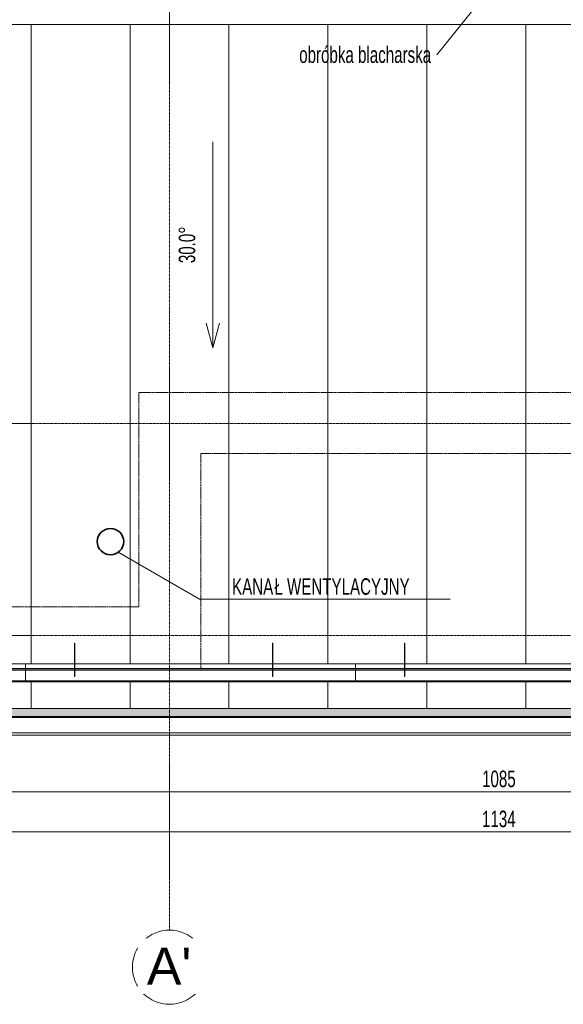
# Model space of a CAD drawing. Header units: centimetres. Extents: x 376 to 6517, y 1901 to 66534.
# Tile 99 of 105: x 3638 to 3968, y 65304 to 65901. Entities that reach past the tile are written whole.
import ezdxf

# ---------------------------------------------------------------- set-up
doc = ezdxf.new("R2010")
doc.units = ezdxf.units.CM
doc.linetypes.add('Linia siatki', pattern=[2.2225, 1.27, -0.3175, 0.3175, -0.3175])
doc.linetypes.add('Ukryty', pattern=[0.714375, 0.47625, -0.238125])
for name, color, linetype, lineweight in [('A-ANNO-DIMS', 7, 'Continuous', 5), ('A-ANNO-DIMS-50', 7, 'Continuous', 5), ('A-DETL-HDLN', 7, 'Ukryty', 5), ('A-DETL-MBND', 7, 'Continuous', 5), ('A-DETL-THIN', 7, 'Continuous', 5), ('A-ROOF', 7, 'Continuous', 5), ('A-ROOF-OTLN', 7, 'Continuous', 5), ('A-ROOF-PATT', 7, 'Continuous', 5), ('G-ANNO-DIMS', 7, 'Continuous', 5), ('G-ANNO-TEXT', 7, 'Continuous', 5), ('S-GRID', 7, 'Continuous', 5), ('S-GRID-IDEN', 7, 'Continuous', 5)]:
    doc.layers.add(name, color=color, linetype=linetype, lineweight=lineweight)
doc.layers.add('A-DETL', color=7, linetype='Continuous', lineweight=5, true_color=0x00a600)
doc.styles.add('Arial Narrow_1', font='ARIALN.TTF', dxfattribs={"width": 0.8, "height": 10})
doc.styles.add('Arial_2', font='arial.ttf', dxfattribs={"height": 22.5})
doc.dimstyles.new('REVIT_standard', dxfattribs={"dimscale": 30.48, "dimtxt": 10.23431, "dimasz": 0.246063, "dimexe": 0.164042, "dimexo": 0.0625, "dimgap": 0, "dimtad": 1, "dimdec": 1, "dimrnd": 0.5, "dimdsep": 46, "dimtxsty": 'Arial Narrow_1', "dimblk1": 'OBLIQUE', "dimblk2": 'OBLIQUE', "dimsah": 1, "dimcen": 0.09, "dimazin": 0, "dimtfac": 1, "dimtdec": 4, "dimtix": 1, "dimtmove": 0, "dimatfit": 3, "dimfxl": 0.164042, "dimfxlon": 1, "dimtvp": 1, "dimtolj": 1, "dimtzin": 0, "dimarcsym": 2})
doc.dimstyles.new('standard_wielkość_otworów', dxfattribs={"dimscale": 30.48, "dimtxt": 10.23431, "dimasz": 0.246063, "dimexe": 0.164042, "dimexo": 0.0625, "dimgap": 0, "dimtad": 1, "dimdec": 1, "dimrnd": 0.5, "dimdsep": 46, "dimtxsty": 'Arial Narrow_1', "dimblk1": 'OBLIQUE', "dimblk2": 'OBLIQUE', "dimsah": 1, "dimcen": 0.09, "dimazin": 0, "dimtfac": 1, "dimtdec": 4, "dimtix": 1, "dimtmove": 0, "dimatfit": 3, "dimfxl": 0.164042, "dimfxlon": 1, "dimtvp": 1, "dimtolj": 1, "dimtzin": 0, "dimarcsym": 2})

# ---------------------------------------------------------------- blocks, each defined once
blk = doc.blocks.new('Construction_Roof-Accessories_Lindab_SNO_KOTEGL - Construction_Roof-Accessories_Lindab_SNO-9284867-Dach PB')
at = {"layer": 'A-DETL-MBND'}
for p, q in [((63486.33, 65510.41), (63456.63, 65510.41)), ((63456.63, 65510.41), (63456.63, 65510.38)), ((63456.63, 65504.19), (63456.63, 65510.38)), ((63606.33, 65510.41), (63486.63, 65510.41)), ((63656.63, 65510.41), (63606.63, 65510.41)), ((63656.63, 65510.38), (63656.63, 65510.41)), ((63656.63, 65510.38), (63656.63, 65504.19)), ((63456.63, 65504.19), (63456.63, 65503.86)), ((63456.63, 65500.09), (63456.63, 65503.86)), ((63656.63, 65503.86), (63656.63, 65504.19)), ((63656.63, 65503.86), (63656.63, 65500.09)), ((63456.63, 65499.87), (63456.63, 65500.09)), ((63456.63, 65500.09), (63656.63, 65500.09)), ((63456.63, 65499.7), (63456.63, 65499.81)), ((63456.63, 65499.81), (63656.63, 65499.81)), ((63456.63, 65499.55), (63456.63, 65499.7)), ((63456.63, 65499.7), (63656.63, 65499.7)), ((63456.63, 65499.55), (63456.63, 65499.54)), ((63456.63, 65499.54), (63656.63, 65499.54)), ((63656.63, 65500.09), (63656.63, 65499.87)), ((63656.63, 65499.81), (63656.63, 65499.7)), ((63656.63, 65499.7), (63656.63, 65499.55)), ((63656.63, 65499.54), (63656.63, 65499.55))]:
    blk.add_line(p, q, dxfattribs=at)
at = {"layer": 'A-DETL-MBND', "color": 251, "true_color": 0x666666}
for p, q in [((63456.63, 65510.41), (63456.63, 65510.41)), ((63456.63, 65510.41), (63456.63, 65510.35)), ((63456.63, 65510.35), (63456.63, 65510.31)), ((63456.63, 65510.25), (63456.63, 65510.3)), ((63456.63, 65510.29), (63456.63, 65510.3)), ((63456.63, 65510.28), (63456.63, 65510.29)), ((63456.63, 65510.28), (63456.63, 65504.19)), ((63456.63, 65506.78), (63456.63, 65510.25)), ((63456.63, 65506.78), (63456.63, 65506.7)), ((63456.63, 65506.78), (63486.33, 65506.78)), ((63456.63, 65506.7), (63456.63, 65506.6)), ((63456.63, 65506.6), (63486.33, 65506.6)), ((63456.63, 65504.01), (63456.63, 65504.08)), ((63456.63, 65503.93), (63456.63, 65504.01)), ((63456.63, 65503.92), (63456.63, 65500.14)), ((63486.63, 65506.78), (63606.33, 65506.78)), ((63486.63, 65506.6), (63606.33, 65506.6)), ((63606.63, 65506.78), (63656.63, 65506.78)), ((63606.63, 65506.6), (63656.63, 65506.6)), ((63456.63, 65500.14), (63656.63, 65500.14)), ((63456.63, 65500.02), (63456.63, 65499.94)), ((63456.63, 65499.94), (63456.63, 65499.87)), ((63456.63, 65499.81), (63456.63, 65499.7)), ((63456.63, 65499.74), (63456.63, 65499.8)), ((63456.63, 65499.66), (63456.63, 65499.74)), ((63456.63, 65499.66), (63456.63, 65499.67)), ((63456.63, 65499.66), (63456.63, 65499.54))]:
    blk.add_line(p, q, dxfattribs=at)
at = {"layer": 'A-DETL-MBND', "color": 253, "true_color": 0xa3a3a3}
for p, q in [((63456.63, 65510.25), (63456.63, 65506.85)), ((63456.63, 65506.93), (63456.63, 65507.58)), ((63456.63, 65507.58), (63486.33, 65507.58)), ((63486.63, 65510.41), (63486.35, 65510.41)), ((63486.63, 65507.58), (63606.33, 65507.58)), ((63606.63, 65510.41), (63606.35, 65510.41)), ((63606.63, 65507.58), (63656.63, 65507.58)), ((63656.63, 65510.41), (63656.63, 65510.41)), ((63656.63, 65510.31), (63656.63, 65510.41)), ((63656.63, 65510.3), (63656.63, 65510.25)), ((63656.63, 65510.3), (63656.63, 65510.29)), ((63656.63, 65510.29), (63656.63, 65510.28)), ((63656.63, 65504.19), (63656.63, 65510.28)), ((63656.63, 65510.25), (63656.63, 65506.78)), ((63456.63, 65506.86), (63456.63, 65506.93)), ((63456.63, 65506.8), (63456.63, 65506.86)), ((63456.63, 65506.75), (63456.63, 65506.85)), ((63456.63, 65506.85), (63486.33, 65506.85)), ((63456.63, 65506.76), (63456.63, 65506.8)), ((63456.63, 65506.73), (63456.63, 65506.76)), ((63456.63, 65506.73), (63456.63, 65506.75)), ((63456.63, 65506.72), (63456.63, 65506.73)), ((63456.63, 65506.72), (63456.63, 65506.73)), ((63456.63, 65506.66), (63456.63, 65506.6)), ((63486.63, 65506.85), (63606.33, 65506.85)), ((63606.63, 65506.85), (63656.63, 65506.85)), ((63656.63, 65506.7), (63656.63, 65506.78)), ((63656.63, 65506.6), (63656.63, 65506.7)), ((63656.63, 65504.08), (63656.63, 65503.93)), ((63656.63, 65500.14), (63656.63, 65503.92)), ((63656.63, 65499.94), (63656.63, 65500.02)), ((63656.63, 65499.87), (63656.63, 65499.94)), ((63656.63, 65499.7), (63656.63, 65499.81)), ((63656.63, 65499.8), (63656.63, 65499.66)), ((63656.63, 65499.54), (63656.63, 65499.66))]:
    blk.add_line(p, q, dxfattribs=at)
at = {"layer": 'A-DETL-MBND', "color": 9, "true_color": 0xc7c7c7}
for p, q in [((63456.63, 65507.58), (63456.63, 65507.54)), ((63456.63, 65507.54), (63456.63, 65506.93)), ((63456.63, 65507.54), (63486.33, 65507.54)), ((63486.63, 65507.54), (63606.33, 65507.54)), ((63606.63, 65507.54), (63656.63, 65507.54)), ((63486.33, 65506.6), (63486.63, 65506.6)), ((63486.35, 65506.78), (63486.63, 65506.78)), ((63606.33, 65506.6), (63606.63, 65506.6)), ((63606.35, 65506.78), (63606.63, 65506.78))]:
    blk.add_line(p, q, dxfattribs=at)
at = {"layer": 'A-DETL-MBND', "color": 254, "true_color": 0xdddddd}
for p, q in [((63486.33, 65507.58), (63486.63, 65507.58)), ((63606.33, 65507.58), (63606.63, 65507.58)), ((63656.63, 65506.85), (63656.63, 65510.25)), ((63656.63, 65507.58), (63656.63, 65506.93)), ((63486.33, 65506.85), (63486.63, 65506.85)), ((63606.33, 65506.85), (63606.63, 65506.85)), ((63656.63, 65506.93), (63656.63, 65506.72)), ((63656.63, 65506.85), (63656.63, 65506.72)), ((63656.63, 65506.6), (63656.63, 65506.66))]:
    blk.add_line(p, q, dxfattribs=at)
at = {"layer": 'A-DETL-MBND', "color": 254, "true_color": 0xeaeaea}
for p, q in [((63486.37, 65507.54), (63486.63, 65507.54)), ((63606.37, 65507.54), (63606.63, 65507.54))]:
    blk.add_line(p, q, dxfattribs=at)
at = {"layer": 'A-DETL-MBND', "color": 7, "true_color": 0xf2f2f2}
for p, q in [((63656.63, 65507.54), (63656.63, 65507.58)), ((63656.63, 65506.93), (63656.63, 65507.54))]:
    blk.add_line(p, q, dxfattribs=at)
blk = doc.blocks.new('Construction_Roof-Accessories_Lindab_KOTEGL - Construction_Roof-Accessories_Lindab_KOTEGL-V32-Dach PB')
at = {"layer": 'A-DETL-MBND'}
for p, q in [((63686.33, 65508.46), (63686.33, 65523.02)), ((63686.63, 65523.02), (63686.33, 65523.02)), ((63686.63, 65523.02), (63686.63, 65508.46)), ((63686.33, 65508.46), (63686.33, 65507.65)), ((63686.33, 65503.07), (63686.33, 65507.65)), ((63686.63, 65507.65), (63686.63, 65508.46)), ((63686.63, 65507.65), (63686.63, 65503.07)), ((63686.33, 65503.07), (63686.33, 65502.82)), ((63686.33, 65502.84), (63686.33, 65502.82)), ((63686.33, 65502.82), (63686.63, 65502.82)), ((63686.63, 65502.82), (63686.63, 65503.07)), ((63686.63, 65502.82), (63686.63, 65502.84))]:
    blk.add_line(p, q, dxfattribs=at)
at = {"layer": 'A-DETL-MBND', "color": 251, "true_color": 0x666666}
for p, q in [((63686.33, 65523.02), (63686.33, 65514.05)), ((63686.63, 65514.05), (63686.63, 65523.02)), ((63686.33, 65511.84), (63686.33, 65514.05)), ((63686.33, 65511.54), (63686.33, 65513.26)), ((63686.63, 65514.05), (63686.63, 65511.84)), ((63686.63, 65513.26), (63686.63, 65511.54)), ((63686.33, 65511.55), (63686.33, 65511.84)), ((63686.33, 65509.35), (63686.33, 65511.55)), ((63686.33, 65509.04), (63686.33, 65510.76)), ((63686.33, 65509.05), (63686.33, 65509.35)), ((63686.33, 65508.25), (63686.33, 65509.05)), ((63686.33, 65507.99), (63686.33, 65508.32)), ((63686.33, 65506.05), (63686.33, 65508.25)), ((63686.33, 65507.65), (63686.33, 65507.98)), ((63686.33, 65506.84), (63686.33, 65507.6)), ((63686.63, 65511.84), (63686.63, 65511.55)), ((63686.63, 65511.55), (63686.63, 65509.35)), ((63686.63, 65510.76), (63686.63, 65509.04)), ((63686.63, 65509.35), (63686.63, 65509.05)), ((63686.63, 65509.05), (63686.63, 65508.25)), ((63686.63, 65508.32), (63686.63, 65507.99)), ((63686.63, 65508.25), (63686.63, 65506.23)), ((63686.63, 65507.98), (63686.63, 65507.65)), ((63686.63, 65507.6), (63686.63, 65506.84)), ((63686.33, 65506.09), (63686.33, 65504.18)), ((63686.33, 65504.15), (63686.33, 65502.89)), ((63686.33, 65502.89), (63686.33, 65502.84)), ((63686.63, 65506.84), (63686.63, 65506.05)), ((63686.63, 65506.23), (63686.63, 65506.09)), ((63686.63, 65504.18), (63686.63, 65506.09)), ((63686.63, 65502.89), (63686.63, 65504.15)), ((63686.63, 65502.84), (63686.63, 65502.89))]:
    blk.add_line(p, q, dxfattribs=at)
at = {"layer": 'A-DETL-MBND', "color": 253, "true_color": 0xa3a3a3}
for p, q in [((63686.33, 65514.05), (63686.33, 65512)), ((63686.63, 65512), (63686.63, 65514.05)), ((63686.33, 65512), (63686.33, 65511.55)), ((63686.33, 65512), (63686.63, 65512)), ((63686.33, 65511.48), (63686.33, 65511.54)), ((63686.33, 65511.32), (63686.33, 65511.48)), ((63686.33, 65511.05), (63686.33, 65511.45)), ((63686.33, 65511.12), (63686.33, 65511.28)), ((63686.33, 65511.07), (63686.33, 65510.44)), ((63686.33, 65510.38), (63686.33, 65509.05)), ((63686.33, 65508.98), (63686.33, 65509.04)), ((63686.33, 65508.82), (63686.33, 65508.98)), ((63686.33, 65508.59), (63686.33, 65508.95)), ((63686.33, 65508.62), (63686.33, 65508.78)), ((63686.33, 65508.57), (63686.33, 65506.09)), ((63686.33, 65508.55), (63686.33, 65508.55)), ((63686.63, 65511.55), (63686.63, 65512)), ((63686.63, 65511.54), (63686.63, 65511.48)), ((63686.63, 65511.48), (63686.63, 65511.32)), ((63686.63, 65511.45), (63686.63, 65511.09)), ((63686.63, 65511.28), (63686.63, 65511.12)), ((63686.63, 65510.44), (63686.63, 65511.07)), ((63686.63, 65511.05), (63686.63, 65511.05)), ((63686.63, 65509.05), (63686.63, 65510.38)), ((63686.63, 65509.04), (63686.63, 65508.98)), ((63686.63, 65508.98), (63686.63, 65508.82)), ((63686.63, 65508.95), (63686.63, 65508.59)), ((63686.63, 65508.78), (63686.63, 65508.62)), ((63686.63, 65506.09), (63686.63, 65508.57)), ((63686.63, 65508.55), (63686.63, 65508.55))]:
    blk.add_line(p, q, dxfattribs=at)
at = {"layer": 'A-DETL-MBND', "color": 9, "true_color": 0xc7c7c7}
for p, q in [((63686.33, 65511.55), (63686.33, 65511.49)), ((63686.33, 65511.45), (63686.33, 65511.09)), ((63686.33, 65509.05), (63686.33, 65508.98)), ((63686.33, 65508.95), (63686.33, 65508.59)), ((63686.63, 65511.49), (63686.63, 65511.55)), ((63686.63, 65511.09), (63686.63, 65511.45)), ((63686.63, 65511.09), (63686.63, 65511.05)), ((63686.63, 65508.98), (63686.63, 65509.05)), ((63686.63, 65508.59), (63686.63, 65508.95))]:
    blk.add_line(p, q, dxfattribs=at)
at = {"layer": 'A-DETL-MBND', "color": 254, "true_color": 0xdddddd}
for p, q in [((63686.33, 65508.55), (63686.33, 65508.59)), ((63686.63, 65508.59), (63686.63, 65508.55))]:
    blk.add_line(p, q, dxfattribs=at)
blk = doc.blocks.new('Construction_Roof-Accessories_Lindab_KOTEGL - Construction_Roof-Accessories_Lindab_KOTEGL-V33-Dach PB')
at = {"layer": 'A-DETL-MBND'}
for p, q in [((63806.33, 65508.46), (63806.33, 65523.02)), ((63806.63, 65523.02), (63806.33, 65523.02)), ((63806.63, 65523.02), (63806.63, 65508.46)), ((63806.33, 65508.46), (63806.33, 65507.65)), ((63806.33, 65503.07), (63806.33, 65507.65)), ((63806.63, 65507.65), (63806.63, 65508.46)), ((63806.63, 65507.65), (63806.63, 65503.07)), ((63806.33, 65503.07), (63806.33, 65502.82)), ((63806.33, 65502.84), (63806.33, 65502.82)), ((63806.33, 65502.82), (63806.63, 65502.82)), ((63806.63, 65502.82), (63806.63, 65503.07)), ((63806.63, 65502.82), (63806.63, 65502.84))]:
    blk.add_line(p, q, dxfattribs=at)
at = {"layer": 'A-DETL-MBND', "color": 251, "true_color": 0x666666}
for p, q in [((63806.33, 65523.02), (63806.33, 65514.05)), ((63806.63, 65514.05), (63806.63, 65523.02)), ((63806.33, 65511.84), (63806.33, 65514.05)), ((63806.33, 65511.54), (63806.33, 65513.26)), ((63806.63, 65514.05), (63806.63, 65511.84)), ((63806.63, 65513.26), (63806.63, 65511.54)), ((63806.33, 65511.55), (63806.33, 65511.84)), ((63806.33, 65509.35), (63806.33, 65511.55)), ((63806.33, 65509.04), (63806.33, 65510.76)), ((63806.33, 65509.05), (63806.33, 65509.35)), ((63806.33, 65508.25), (63806.33, 65509.05)), ((63806.33, 65507.99), (63806.33, 65508.32)), ((63806.33, 65506.05), (63806.33, 65508.25)), ((63806.33, 65507.65), (63806.33, 65507.98)), ((63806.33, 65506.84), (63806.33, 65507.6)), ((63806.63, 65511.84), (63806.63, 65511.55)), ((63806.63, 65511.55), (63806.63, 65509.35)), ((63806.63, 65510.76), (63806.63, 65509.04)), ((63806.63, 65509.35), (63806.63, 65509.05)), ((63806.63, 65509.05), (63806.63, 65508.25)), ((63806.63, 65508.32), (63806.63, 65507.99)), ((63806.63, 65508.25), (63806.63, 65506.05)), ((63806.63, 65507.98), (63806.63, 65507.65)), ((63806.63, 65507.6), (63806.63, 65506.84)), ((63806.33, 65506.09), (63806.33, 65504.19)), ((63806.33, 65504.15), (63806.33, 65502.89)), ((63806.33, 65502.89), (63806.33, 65502.84)), ((63806.63, 65504.19), (63806.63, 65506.09)), ((63806.63, 65502.89), (63806.63, 65504.15)), ((63806.63, 65502.84), (63806.63, 65502.89))]:
    blk.add_line(p, q, dxfattribs=at)
at = {"layer": 'A-DETL-MBND', "color": 253, "true_color": 0xa3a3a3}
for p, q in [((63806.33, 65514.05), (63806.33, 65512)), ((63806.63, 65512), (63806.63, 65514.05)), ((63806.33, 65512), (63806.33, 65511.55)), ((63806.33, 65512), (63806.63, 65512)), ((63806.33, 65511.48), (63806.33, 65511.54)), ((63806.33, 65511.32), (63806.33, 65511.48)), ((63806.33, 65511.05), (63806.33, 65511.45)), ((63806.33, 65511.12), (63806.33, 65511.28)), ((63806.33, 65511.07), (63806.33, 65510.44)), ((63806.33, 65510.39), (63806.33, 65509.05)), ((63806.33, 65508.98), (63806.33, 65509.04)), ((63806.33, 65508.82), (63806.33, 65508.98)), ((63806.33, 65508.59), (63806.33, 65508.95)), ((63806.33, 65508.62), (63806.33, 65508.78)), ((63806.33, 65508.57), (63806.33, 65506.09)), ((63806.33, 65508.55), (63806.33, 65508.55)), ((63806.63, 65511.55), (63806.63, 65512)), ((63806.63, 65511.54), (63806.63, 65511.48)), ((63806.63, 65511.48), (63806.63, 65511.32)), ((63806.63, 65511.45), (63806.63, 65511.09)), ((63806.63, 65511.28), (63806.63, 65511.12)), ((63806.63, 65510.44), (63806.63, 65511.07)), ((63806.63, 65511.05), (63806.63, 65511.05)), ((63806.63, 65509.05), (63806.63, 65510.39)), ((63806.63, 65509.04), (63806.63, 65508.98)), ((63806.63, 65508.98), (63806.63, 65508.82)), ((63806.63, 65508.95), (63806.63, 65508.59)), ((63806.63, 65508.78), (63806.63, 65508.62)), ((63806.63, 65506.09), (63806.63, 65508.57)), ((63806.63, 65508.55), (63806.63, 65508.55))]:
    blk.add_line(p, q, dxfattribs=at)
at = {"layer": 'A-DETL-MBND', "color": 9, "true_color": 0xc7c7c7}
for p, q in [((63806.33, 65511.55), (63806.33, 65511.49)), ((63806.33, 65511.45), (63806.33, 65511.09)), ((63806.33, 65509.05), (63806.33, 65508.98)), ((63806.33, 65508.95), (63806.33, 65508.59)), ((63806.63, 65511.49), (63806.63, 65511.55)), ((63806.63, 65511.09), (63806.63, 65511.45)), ((63806.63, 65511.09), (63806.63, 65511.05)), ((63806.63, 65508.98), (63806.63, 65509.05)), ((63806.63, 65508.59), (63806.63, 65508.95))]:
    blk.add_line(p, q, dxfattribs=at)
at = {"layer": 'A-DETL-MBND', "color": 254, "true_color": 0xdddddd}
for p, q in [((63806.33, 65508.55), (63806.33, 65508.59)), ((63806.63, 65508.59), (63806.63, 65508.55))]:
    blk.add_line(p, q, dxfattribs=at)
blk = doc.blocks.new('Construction_Roof-Accessories_Lindab_SNO_KOTEGL - Construction_Roof-Accessories_Lindab_SNO-V34-Dach PB')
at = {"layer": 'A-DETL-MBND'}
for p, q in [((63686.33, 65510.41), (63656.63, 65510.41)), ((63656.63, 65510.41), (63656.63, 65510.38)), ((63656.63, 65504.19), (63656.63, 65510.38)), ((63806.33, 65510.41), (63686.63, 65510.41)), ((63856.63, 65510.41), (63806.63, 65510.41)), ((63856.63, 65510.38), (63856.63, 65510.41)), ((63856.63, 65510.38), (63856.63, 65504.19)), ((63656.63, 65504.19), (63656.63, 65503.86)), ((63656.63, 65500.09), (63656.63, 65503.86)), ((63856.63, 65503.86), (63856.63, 65504.19)), ((63856.63, 65503.86), (63856.63, 65500.09)), ((63656.63, 65499.87), (63656.63, 65500.09)), ((63656.63, 65500.09), (63856.63, 65500.09)), ((63656.63, 65499.7), (63656.63, 65499.81)), ((63656.63, 65499.81), (63856.63, 65499.81)), ((63656.63, 65499.55), (63656.63, 65499.7)), ((63656.63, 65499.7), (63856.63, 65499.7)), ((63656.63, 65499.55), (63656.63, 65499.54)), ((63656.63, 65499.54), (63856.63, 65499.54)), ((63856.63, 65500.09), (63856.63, 65499.87)), ((63856.63, 65499.81), (63856.63, 65499.7)), ((63856.63, 65499.7), (63856.63, 65499.55)), ((63856.63, 65499.54), (63856.63, 65499.55))]:
    blk.add_line(p, q, dxfattribs=at)
at = {"layer": 'A-DETL-MBND', "color": 253, "true_color": 0xa3a3a3}
for p, q in [((63656.63, 65510.41), (63656.63, 65510.39)), ((63656.63, 65510.39), (63656.63, 65510.31)), ((63656.63, 65510.25), (63656.63, 65510.3)), ((63656.63, 65510.28), (63656.63, 65510.3)), ((63656.63, 65510.28), (63656.63, 65504.19)), ((63656.63, 65506.78), (63656.63, 65510.25)), ((63656.63, 65507.58), (63686.33, 65507.58)), ((63686.63, 65510.41), (63686.35, 65510.41)), ((63686.63, 65507.58), (63806.33, 65507.58)), ((63806.63, 65510.41), (63806.35, 65510.41)), ((63806.63, 65507.58), (63856.63, 65507.58)), ((63856.63, 65510.39), (63856.63, 65510.41)), ((63856.63, 65510.31), (63856.63, 65510.39)), ((63856.63, 65510.3), (63856.63, 65510.28)), ((63856.63, 65510.3), (63856.63, 65510.25)), ((63856.63, 65504.19), (63856.63, 65510.28)), ((63856.63, 65510.25), (63856.63, 65506.78)), ((63656.63, 65506.85), (63686.33, 65506.85)), ((63656.63, 65506.78), (63656.63, 65506.61)), ((63656.63, 65506.61), (63656.63, 65506.6)), ((63656.63, 65504.01), (63656.63, 65504.08)), ((63656.63, 65503.93), (63656.63, 65504.01)), ((63656.63, 65503.92), (63656.63, 65500.14)), ((63686.63, 65506.85), (63806.33, 65506.85)), ((63806.63, 65506.85), (63856.63, 65506.85)), ((63856.63, 65506.6), (63856.63, 65506.78)), ((63856.63, 65506.6), (63856.63, 65506.6)), ((63856.63, 65504.08), (63856.63, 65503.93)), ((63856.63, 65500.14), (63856.63, 65503.92)), ((63656.63, 65500.02), (63656.63, 65499.94)), ((63656.63, 65499.94), (63656.63, 65499.87)), ((63656.63, 65499.81), (63656.63, 65499.7)), ((63656.63, 65499.7), (63656.63, 65499.8)), ((63656.63, 65499.66), (63656.63, 65499.7)), ((63656.63, 65499.66), (63656.63, 65499.67)), ((63656.63, 65499.66), (63656.63, 65499.6)), ((63656.63, 65499.6), (63656.63, 65499.56)), ((63656.63, 65499.56), (63656.63, 65499.54)), ((63856.63, 65499.94), (63856.63, 65500.02)), ((63856.63, 65499.87), (63856.63, 65499.94)), ((63856.63, 65499.7), (63856.63, 65499.81)), ((63856.63, 65499.8), (63856.63, 65499.66)), ((63856.63, 65499.54), (63856.63, 65499.66))]:
    blk.add_line(p, q, dxfattribs=at)
at = {"layer": 'A-DETL-MBND', "color": 254, "true_color": 0xdddddd}
for p, q in [((63656.63, 65510.25), (63656.63, 65506.85)), ((63656.63, 65506.93), (63656.63, 65507.58)), ((63686.33, 65507.58), (63686.63, 65507.58)), ((63806.33, 65507.58), (63806.63, 65507.58)), ((63856.63, 65506.85), (63856.63, 65510.25)), ((63856.63, 65507.58), (63856.63, 65506.93)), ((63656.63, 65506.72), (63656.63, 65506.93)), ((63656.63, 65506.79), (63656.63, 65506.85)), ((63656.63, 65506.72), (63656.63, 65506.79)), ((63656.63, 65506.66), (63656.63, 65506.6)), ((63686.33, 65506.85), (63686.63, 65506.85)), ((63806.33, 65506.85), (63806.63, 65506.85)), ((63856.63, 65506.93), (63856.63, 65506.72)), ((63856.63, 65506.85), (63856.63, 65506.72)), ((63856.63, 65506.6), (63856.63, 65506.66))]:
    blk.add_line(p, q, dxfattribs=at)
at = {"layer": 'A-DETL-MBND', "color": 7, "true_color": 0xf2f2f2}
for p, q in [((63656.63, 65507.58), (63656.63, 65507.54)), ((63656.63, 65507.54), (63656.63, 65506.93)), ((63856.63, 65507.54), (63856.63, 65507.58)), ((63856.63, 65506.93), (63856.63, 65507.54))]:
    blk.add_line(p, q, dxfattribs=at)
at = {"layer": 'A-DETL-MBND', "color": 9, "true_color": 0xc7c7c7}
for p, q in [((63656.63, 65507.54), (63686.33, 65507.54)), ((63686.63, 65507.54), (63806.33, 65507.54)), ((63806.63, 65507.54), (63856.63, 65507.54)), ((63686.33, 65506.6), (63686.63, 65506.6)), ((63686.35, 65506.78), (63686.63, 65506.78)), ((63806.33, 65506.6), (63806.63, 65506.6)), ((63806.35, 65506.78), (63806.63, 65506.78))]:
    blk.add_line(p, q, dxfattribs=at)
at = {"layer": 'A-DETL-MBND', "color": 254, "true_color": 0xeaeaea}
for p, q in [((63686.37, 65507.54), (63686.63, 65507.54)), ((63806.37, 65507.54), (63806.63, 65507.54))]:
    blk.add_line(p, q, dxfattribs=at)
at = {"layer": 'A-DETL-MBND', "color": 251, "true_color": 0x666666}
for p, q in [((63656.63, 65506.78), (63686.33, 65506.78)), ((63656.63, 65506.6), (63686.33, 65506.6)), ((63686.63, 65506.78), (63806.33, 65506.78)), ((63686.63, 65506.6), (63806.33, 65506.6)), ((63806.63, 65506.78), (63856.63, 65506.78)), ((63806.63, 65506.6), (63856.63, 65506.6)), ((63656.63, 65500.14), (63856.63, 65500.14))]:
    blk.add_line(p, q, dxfattribs=at)
blk = doc.blocks.new('Construction_Roof-Accessories_Lindab_KOTEGL - Construction_Roof-Accessories_Lindab_KOTEGL-V35-Dach PB')
at = {"layer": 'A-DETL-MBND'}
for p, q in [((63886.33, 65508.46), (63886.33, 65523.02)), ((63886.63, 65523.02), (63886.33, 65523.02)), ((63886.63, 65523.02), (63886.63, 65508.46)), ((63886.33, 65508.46), (63886.33, 65507.65)), ((63886.33, 65503.07), (63886.33, 65507.65)), ((63886.63, 65507.65), (63886.63, 65508.46)), ((63886.63, 65507.65), (63886.63, 65503.07)), ((63886.33, 65503.07), (63886.33, 65502.82)), ((63886.33, 65502.84), (63886.33, 65502.82)), ((63886.33, 65502.82), (63886.63, 65502.82)), ((63886.63, 65502.82), (63886.63, 65503.07)), ((63886.63, 65502.82), (63886.63, 65502.84))]:
    blk.add_line(p, q, dxfattribs=at)
at = {"layer": 'A-DETL-MBND', "color": 251, "true_color": 0x666666}
for p, q in [((63886.33, 65523.02), (63886.33, 65514.05)), ((63886.63, 65514.05), (63886.63, 65523.02)), ((63886.33, 65511.84), (63886.33, 65514.05)), ((63886.33, 65511.54), (63886.33, 65513.26)), ((63886.63, 65514.05), (63886.63, 65511.84)), ((63886.63, 65513.26), (63886.63, 65511.54)), ((63886.33, 65511.55), (63886.33, 65511.84)), ((63886.33, 65509.35), (63886.33, 65511.55)), ((63886.33, 65509.04), (63886.33, 65510.76)), ((63886.33, 65509.05), (63886.33, 65509.35)), ((63886.33, 65508.25), (63886.33, 65509.05)), ((63886.33, 65507.99), (63886.33, 65508.32)), ((63886.33, 65506.05), (63886.33, 65508.25)), ((63886.33, 65507.65), (63886.33, 65507.98)), ((63886.33, 65506.84), (63886.33, 65507.6)), ((63886.63, 65511.84), (63886.63, 65511.55)), ((63886.63, 65511.55), (63886.63, 65509.35)), ((63886.63, 65510.76), (63886.63, 65509.04)), ((63886.63, 65509.35), (63886.63, 65509.05)), ((63886.63, 65509.05), (63886.63, 65508.25)), ((63886.63, 65508.32), (63886.63, 65507.99)), ((63886.63, 65508.25), (63886.63, 65506.05)), ((63886.63, 65507.98), (63886.63, 65507.65)), ((63886.63, 65507.6), (63886.63, 65506.84)), ((63886.33, 65506.09), (63886.33, 65504.18)), ((63886.33, 65504.15), (63886.33, 65502.89)), ((63886.33, 65502.89), (63886.33, 65502.84)), ((63886.63, 65504.18), (63886.63, 65506.09)), ((63886.63, 65502.89), (63886.63, 65504.15)), ((63886.63, 65502.84), (63886.63, 65502.89))]:
    blk.add_line(p, q, dxfattribs=at)
at = {"layer": 'A-DETL-MBND', "color": 253, "true_color": 0xa3a3a3}
for p, q in [((63886.33, 65514.05), (63886.33, 65512)), ((63886.63, 65512), (63886.63, 65514.05)), ((63886.33, 65512), (63886.33, 65511.55)), ((63886.33, 65512), (63886.54, 65512)), ((63886.33, 65511.48), (63886.33, 65511.54)), ((63886.33, 65511.32), (63886.33, 65511.48)), ((63886.33, 65511.05), (63886.33, 65511.45)), ((63886.33, 65511.12), (63886.33, 65511.28)), ((63886.33, 65511.07), (63886.33, 65510.44)), ((63886.33, 65510.38), (63886.33, 65509.05)), ((63886.33, 65508.98), (63886.33, 65509.04)), ((63886.33, 65508.82), (63886.33, 65508.98)), ((63886.33, 65508.59), (63886.33, 65508.95)), ((63886.33, 65508.62), (63886.33, 65508.78)), ((63886.33, 65508.57), (63886.33, 65506.09)), ((63886.33, 65508.55), (63886.33, 65508.55)), ((63886.59, 65512), (63886.63, 65512)), ((63886.63, 65511.55), (63886.63, 65512)), ((63886.63, 65511.54), (63886.63, 65511.48)), ((63886.63, 65511.48), (63886.63, 65511.32)), ((63886.63, 65511.45), (63886.63, 65511.23)), ((63886.63, 65511.28), (63886.63, 65511.12)), ((63886.63, 65511.23), (63886.63, 65511.09)), ((63886.63, 65510.44), (63886.63, 65511.07)), ((63886.63, 65511.05), (63886.63, 65511.05)), ((63886.63, 65509.05), (63886.63, 65510.38)), ((63886.63, 65509.04), (63886.63, 65508.98)), ((63886.63, 65508.98), (63886.63, 65508.82)), ((63886.63, 65508.95), (63886.63, 65508.73)), ((63886.63, 65508.78), (63886.63, 65508.62)), ((63886.63, 65508.73), (63886.63, 65508.59)), ((63886.63, 65506.09), (63886.63, 65508.57)), ((63886.63, 65508.55), (63886.63, 65508.55))]:
    blk.add_line(p, q, dxfattribs=at)
at = {"layer": 'A-DETL-MBND', "color": 9, "true_color": 0xc7c7c7}
for p, q in [((63886.33, 65511.55), (63886.33, 65511.49)), ((63886.33, 65511.45), (63886.33, 65511.09)), ((63886.33, 65509.05), (63886.33, 65508.98)), ((63886.33, 65508.95), (63886.33, 65508.59)), ((63886.63, 65511.49), (63886.63, 65511.55)), ((63886.63, 65511.09), (63886.63, 65511.45)), ((63886.63, 65511.09), (63886.63, 65511.05)), ((63886.63, 65508.98), (63886.63, 65509.05)), ((63886.63, 65508.59), (63886.63, 65508.95))]:
    blk.add_line(p, q, dxfattribs=at)
at = {"layer": 'A-DETL-MBND', "color": 254, "true_color": 0xdddddd}
for p, q in [((63886.33, 65508.55), (63886.33, 65508.59)), ((63886.63, 65508.59), (63886.63, 65508.55))]:
    blk.add_line(p, q, dxfattribs=at)
blk = doc.blocks.new('Construction_Roof-Accessories_Lindab_SNO_KOTEGL - Construction_Roof-Accessories_Lindab_SNO-V37-Dach PB')
at = {"layer": 'A-DETL-MBND'}
for p, q in [((63886.33, 65510.41), (63856.63, 65510.41)), ((63856.63, 65510.41), (63856.63, 65510.38)), ((63856.63, 65504.19), (63856.63, 65510.38)), ((64006.33, 65510.41), (63886.63, 65510.41)), ((64056.63, 65510.41), (64006.63, 65510.41)), ((64056.63, 65510.38), (64056.63, 65510.41)), ((64056.63, 65510.38), (64056.63, 65504.19)), ((63856.63, 65504.19), (63856.63, 65503.86)), ((63856.63, 65500.09), (63856.63, 65503.86)), ((64056.63, 65503.86), (64056.63, 65504.19)), ((64056.63, 65503.86), (64056.63, 65500.09)), ((63856.63, 65499.87), (63856.63, 65500.09)), ((63856.63, 65500.09), (64056.63, 65500.09)), ((63856.63, 65499.7), (63856.63, 65499.81)), ((63856.63, 65499.81), (64056.63, 65499.81)), ((63856.63, 65499.55), (63856.63, 65499.7)), ((63856.63, 65499.7), (64056.63, 65499.7)), ((63856.63, 65499.55), (63856.63, 65499.54)), ((63856.63, 65499.54), (64056.63, 65499.54)), ((64056.63, 65500.09), (64056.63, 65499.87)), ((64056.63, 65499.81), (64056.63, 65499.7)), ((64056.63, 65499.7), (64056.63, 65499.55)), ((64056.63, 65499.54), (64056.63, 65499.55))]:
    blk.add_line(p, q, dxfattribs=at)
at = {"layer": 'A-DETL-MBND', "color": 253, "true_color": 0xa3a3a3}
for p, q in [((63856.63, 65510.41), (63856.63, 65510.39)), ((63856.63, 65510.39), (63856.63, 65510.31)), ((63856.63, 65510.25), (63856.63, 65510.3)), ((63856.63, 65510.28), (63856.63, 65510.3)), ((63856.63, 65510.28), (63856.63, 65504.19)), ((63856.63, 65506.78), (63856.63, 65510.25)), ((63856.63, 65507.58), (63886.33, 65507.58)), ((63886.59, 65510.41), (63886.35, 65510.41)), ((63886.63, 65507.58), (64006.33, 65507.58)), ((64006.63, 65510.41), (64006.35, 65510.41)), ((64006.63, 65507.58), (64056.63, 65507.58)), ((64056.63, 65510.31), (64056.63, 65510.41)), ((64056.63, 65510.3), (64056.63, 65510.29)), ((64056.63, 65510.3), (64056.63, 65510.28)), ((64056.63, 65510.29), (64056.63, 65510.25)), ((64056.63, 65504.19), (64056.63, 65510.28)), ((64056.63, 65510.25), (64056.63, 65506.78)), ((63856.63, 65506.85), (63886.33, 65506.85)), ((63856.63, 65506.78), (63856.63, 65506.6)), ((63856.63, 65503.93), (63856.63, 65504.08)), ((63856.63, 65503.92), (63856.63, 65500.14)), ((63886.63, 65506.85), (64006.33, 65506.85)), ((64006.63, 65506.85), (64056.63, 65506.85)), ((64056.63, 65506.6), (64056.63, 65506.78)), ((64056.63, 65504.08), (64056.63, 65504.06)), ((64056.63, 65504.06), (64056.63, 65503.98)), ((64056.63, 65503.98), (64056.63, 65503.93)), ((64056.63, 65500.14), (64056.63, 65503.92)), ((63856.63, 65500.02), (63856.63, 65499.94)), ((63856.63, 65499.94), (63856.63, 65499.87)), ((63856.63, 65499.81), (63856.63, 65499.7)), ((63856.63, 65499.66), (63856.63, 65499.8)), ((63856.63, 65499.66), (63856.63, 65499.67)), ((63856.63, 65499.66), (63856.63, 65499.54)), ((64056.63, 65499.94), (64056.63, 65500.02)), ((64056.63, 65499.87), (64056.63, 65499.94)), ((64056.63, 65499.7), (64056.63, 65499.81)), ((64056.63, 65499.8), (64056.63, 65499.7)), ((64056.63, 65499.7), (64056.63, 65499.66)), ((64056.63, 65499.54), (64056.63, 65499.66))]:
    blk.add_line(p, q, dxfattribs=at)
at = {"layer": 'A-DETL-MBND', "color": 254, "true_color": 0xdddddd}
for p, q in [((63856.63, 65510.25), (63856.63, 65506.85)), ((63856.63, 65506.93), (63856.63, 65507.58)), ((63886.33, 65507.58), (63886.59, 65507.58)), ((64006.33, 65507.58), (64006.63, 65507.58)), ((64056.63, 65506.85), (64056.63, 65510.25)), ((64056.63, 65507.58), (64056.63, 65506.93)), ((63856.63, 65506.72), (63856.63, 65506.93)), ((63856.63, 65506.72), (63856.63, 65506.85)), ((63856.63, 65506.66), (63856.63, 65506.6)), ((63886.33, 65506.85), (63886.59, 65506.85)), ((64006.33, 65506.85), (64006.63, 65506.85)), ((64056.63, 65506.93), (64056.63, 65506.72)), ((64056.63, 65506.85), (64056.63, 65506.72)), ((64056.63, 65506.6), (64056.63, 65506.66))]:
    blk.add_line(p, q, dxfattribs=at)
at = {"layer": 'A-DETL-MBND', "color": 7, "true_color": 0xf2f2f2}
for p, q in [((63856.63, 65507.58), (63856.63, 65507.54)), ((63856.63, 65507.54), (63856.63, 65506.93)), ((64056.63, 65507.54), (64056.63, 65507.58)), ((64056.63, 65506.93), (64056.63, 65507.54))]:
    blk.add_line(p, q, dxfattribs=at)
at = {"layer": 'A-DETL-MBND', "color": 9, "true_color": 0xc7c7c7}
for p, q in [((63856.63, 65507.54), (63886.33, 65507.54)), ((63886.63, 65507.54), (64006.33, 65507.54)), ((64006.63, 65507.54), (64056.63, 65507.54)), ((63886.33, 65506.6), (63886.59, 65506.6)), ((63886.35, 65506.78), (63886.59, 65506.78)), ((64006.33, 65506.6), (64006.63, 65506.6)), ((64006.35, 65506.78), (64006.63, 65506.78))]:
    blk.add_line(p, q, dxfattribs=at)
at = {"layer": 'A-DETL-MBND', "color": 254, "true_color": 0xeaeaea}
for p, q in [((63886.37, 65507.54), (63886.59, 65507.54)), ((64006.37, 65507.54), (64006.63, 65507.54))]:
    blk.add_line(p, q, dxfattribs=at)
at = {"layer": 'A-DETL-MBND', "color": 251, "true_color": 0x666666}
for p, q in [((63856.63, 65506.78), (63886.33, 65506.78)), ((63856.63, 65506.6), (63886.33, 65506.6)), ((63886.63, 65506.78), (64006.33, 65506.78)), ((63886.63, 65506.6), (64006.33, 65506.6)), ((64006.63, 65506.78), (64056.63, 65506.78)), ((64006.63, 65506.6), (64056.63, 65506.6)), ((63856.63, 65500.14), (64056.63, 65500.14))]:
    blk.add_line(p, q, dxfattribs=at)
blk = doc.blocks.new('DIMBLOCK79-Dach PB')
at = {"layer": 'A-ANNO-DIMS-50', "color": 250, "true_color": 0x303030}
for p, q in [((3385.57, 65432.73), (3385.57, 65437.73)), ((3385.57, 65432.73), (3389.32, 65436.48)), ((4470.47, 65432.73), (4470.47, 65437.73)), ((4470.47, 65432.73), (4474.22, 65436.48)), ((3385.57, 65432.73), (3381.82, 65428.98)), ((3385.57, 65432.73), (4470.47, 65432.73)), ((3385.57, 65432.73), (3385.57, 65427.73)), ((4470.47, 65432.73), (4466.72, 65428.98)), ((4470.47, 65432.73), (4470.47, 65427.73))]:
    blk.add_line(p, q, dxfattribs=at)
at = {"layer": 'A-ANNO-DIMS-50', "color": 0, "insert": (3918.6, 65445.66), "char_height": 10, "width": 22.613, "attachment_point": 1, "line_spacing_factor": 0.974696, "style": 'Arial Narrow_1'}
blk.add_mtext('1085', dxfattribs=at)
blk = doc.blocks.new('_Oblique')
at = {"color": 0, "linetype": 'ByBlock', "lineweight": -2}
blk.add_line((-0.5, -0.5), (0.5, 0.5), dxfattribs=at)
blk = doc.blocks.new('Siatka - M_Symbol siatki - okrąg mniejszy-7853319-Dach PB')
at = {"layer": 'S-GRID-IDEN'}
blk.add_circle((0, 0), 0.45, dxfattribs=at)
blk = doc.blocks.new('DIMBLOCK86-Dach PB')
at = {"layer": 'A-ANNO-DIMS-50', "color": 250, "true_color": 0x303030}
for p, q in [((3360.99, 65408.46), (3360.99, 65413.46)), ((3360.99, 65408.46), (3364.74, 65412.21)), ((4495.02, 65408.46), (4495.02, 65413.46)), ((4495.02, 65408.46), (4498.77, 65412.21)), ((3360.99, 65408.46), (3357.24, 65404.71)), ((3360.99, 65408.46), (4495.02, 65408.46)), ((3360.99, 65408.46), (3360.99, 65403.46)), ((4495.02, 65408.46), (4491.27, 65404.71)), ((4495.02, 65408.46), (4495.02, 65403.46))]:
    blk.add_line(p, q, dxfattribs=at)
at = {"layer": 'A-ANNO-DIMS-50', "color": 0, "insert": (3918.58, 65421.39), "char_height": 10, "width": 22.613, "attachment_point": 1, "line_spacing_factor": 0.974696, "style": 'Arial Narrow_1'}
blk.add_mtext('1134', dxfattribs=at)

msp = doc.modelspace()

# ---------------------------------------------------------------- hatches: boundary and pattern name
at = {"layer": 'A-ROOF-PATT'}
h = msp.add_hatch(dxfattribs=at)
h.set_pattern_fill('FP_13', color=256, style=0, pattern_type=2)
h.set_pattern_definition([(90, (-60014.834, 16488.924), (-60, 4e-15), [])])
h.paths.add_polyline_path([(3365.99, 65483.42), (4490.02, 65483.42), (4490.02, 65898.22), (3365.99, 65898.22), (3365.99, 65485.01)])
h.paths.add_polyline_path([(3446.36, 65499.54), (3441.8, 65499.55), (3441.8, 65510.41), (3471.5, 65510.41), (3471.5, 65523.02), (3471.8, 65523.02), (3471.8, 65510.41), (3591.5, 65510.41), (3591.5, 65523.02), (3591.8, 65523.02), (3591.8, 65510.41), (3671.5, 65510.41), (3671.5, 65523.02), (3671.8, 65523.02), (3671.8, 65510.41), (3791.5, 65510.41), (3791.5, 65523.02), (3791.8, 65523.02), (3791.8, 65510.41), (3871.5, 65510.41), (3871.5, 65523.02), (3871.8, 65523.02), (3871.8, 65510.41), (3991.5, 65510.41), (3991.5, 65523.02), (3991.8, 65523.02), (3991.8, 65510.41), (4071.5, 65510.41), (4071.5, 65523.02), (4071.8, 65523.02), (4071.8, 65510.41), (4191.5, 65510.41), (4191.5, 65523.02), (4191.8, 65523.02), (4191.8, 65510.41), (4241.8, 65510.38), (4241.8, 65499.54), (3456.03, 65499.54)])
h.paths.add_polyline_path([(4422.83, 65499.54), (4241.85, 65499.55), (4241.85, 65510.41), (4271.55, 65510.41), (4271.55, 65523.02), (4271.85, 65523.02), (4271.85, 65510.41), (4391.55, 65510.41), (4391.55, 65523.02), (4391.85, 65523.02), (4391.85, 65510.41), (4441.85, 65510.38), (4441.85, 65499.54), (4432.5, 65499.54)])
at = {"layer": 'A-ROOF-PATT', "true_color": 0xc7ae96}
h = msp.add_hatch(color=253, dxfattribs=at)
h.paths.add_polyline_path([(4495.02, 65478.42), (4490.02, 65483.42), (3365.99, 65483.42), (3360.99, 65478.42), (4460.69, 65478.42), (4461.34, 65479.19), (4462.34, 65479.92), (4463.5, 65480.38), (4464.74, 65480.55), (4466.1, 65480.35), (4467.24, 65479.88), (4468.38, 65478.94), (4468.79, 65478.42), (4490.5, 65478.42)])
h.paths.add_polyline_path([(4468.27, 65478.42), (4468.54, 65478.42), (4468.13, 65478.94), (4467.14, 65479.7), (4465.98, 65480.18), (4464.74, 65480.35), (4463.44, 65480.16), (4462.24, 65479.63), (4461.34, 65478.94), (4460.94, 65478.42), (4468.13, 65478.42)])

# ---------------------------------------------------------------- linework, layer by layer
at = {"layer": 'A-DETL', "color": 116, "lineweight": 35, "true_color": 0x008040}
msp.add_circle((3693.36, 65584.59), 8, dxfattribs=at)
at = {"layer": 'A-DETL-HDLN'}
for p, q in [((3710.62, 65545.14), (3710.62, 65675.14)), ((4030.79, 65675.14), (3710.62, 65675.14)), ((3748.12, 65507.62), (3748.12, 65638.12)), ((3993.79, 65638.12), (3748.12, 65638.12)), ((3710.62, 65545.14), (3402.26, 65545.14)), ((3748.12, 65507.62), (3366.04, 65507.62))]:
    msp.add_line(p, q, dxfattribs=at)
at = {"layer": 'A-DETL-MBND'}
for p, q in [((4460.52, 65478.19), (3360.99, 65478.19)), ((4460.38, 65477.98), (3360.99, 65477.98)), ((4495.02, 65468.61), (3360.99, 65468.61)), ((3360.99, 65467.22), (4495.02, 65467.22))]:
    msp.add_line(p, q, dxfattribs=at)
at = {"layer": 'A-DETL-THIN'}
for p in [(3698.11, 65578.15), (3899.26, 65549.78)]:
    msp.add_line(p, (3747.26, 65549.78), dxfattribs=at)
at = {"layer": 'A-ROOF'}
msp.add_line((4490.02, 65898.22), (3365.99, 65898.22), dxfattribs=at)
at = {"layer": 'A-ROOF-OTLN'}
for p, q in [((3360.99, 65483.42), (4495.02, 65483.42)), ((4460.69, 65478.42), (3360.99, 65478.42))]:
    msp.add_line(p, q, dxfattribs=at)
at = {"layer": 'G-ANNO-DIMS'}
for p, q in [((3755.33, 65827.19), (3755.33, 65702.19)), ((3755.33, 65702.19), (3751.31, 65717.19)), ((3755.33, 65702.19), (3759.35, 65717.19))]:
    msp.add_line(p, q, dxfattribs=at)
at = {"layer": 'G-ANNO-TEXT'}
msp.add_line((3921.06, 65917.15), (3891.12, 65880), dxfattribs=at)
at = {"layer": 'S-GRID', "color": 9, "linetype": 'Linia siatki', "true_color": 0xc0c0c0}
for p, q in [((3729.12, 66462.55), (3729.12, 65348.91)), ((3308.52, 65656.29), (4627.17, 65656.29)), ((3308.52, 65527.61), (4627.17, 65527.61))]:
    msp.add_line(p, q, dxfattribs=at)

# ---------------------------------------------------------------- block references
at = {"layer": 'A-DETL-MBND'}
for name in ['Construction_Roof-Accessories_Lindab_KOTEGL - Construction_Roof-Accessories_Lindab_KOTEGL-V32-Dach PB', 'Construction_Roof-Accessories_Lindab_KOTEGL - Construction_Roof-Accessories_Lindab_KOTEGL-V33-Dach PB', 'Construction_Roof-Accessories_Lindab_KOTEGL - Construction_Roof-Accessories_Lindab_KOTEGL-V35-Dach PB']:
    msp.add_blockref(name, (-60014.83, 0), dxfattribs=at)
at = {"layer": 'A-DETL-MBND', "color": 251, "true_color": 0x666666}
for name in ['Construction_Roof-Accessories_Lindab_SNO_KOTEGL - Construction_Roof-Accessories_Lindab_SNO-9284867-Dach PB', 'Construction_Roof-Accessories_Lindab_SNO_KOTEGL - Construction_Roof-Accessories_Lindab_SNO-V34-Dach PB', 'Construction_Roof-Accessories_Lindab_SNO_KOTEGL - Construction_Roof-Accessories_Lindab_SNO-V37-Dach PB']:
    msp.add_blockref(name, (-60014.83, 0), dxfattribs=at)
at = {"layer": 'S-GRID-IDEN', "xscale": 49.99999999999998, "yscale": 49.99999999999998, "zscale": 49.99999999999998, "rotation": 180}
msp.add_blockref('Siatka - M_Symbol siatki - okrąg mniejszy-7853319-Dach PB', (3729.12, 65326.41), dxfattribs=at)

# ---------------------------------------------------------------- texts
at = {"layer": 'G-ANNO-TEXT', "char_height": 10, "attachment_point": 1, "style": 'Arial Narrow_1'}
for s, insert, width in [('obróbka blacharska', (3807.76, 65885), 100.692), ('KANA', (3767.07, 65562.35), 31.1055), ('Ł WENTYLACYJNY', (3792.73, 65562.35), 101.9746)]:
    msp.add_mtext(s, dxfattribs=dict(at, insert=insert, width=width))

# ---------------------------------------------------------------- dimensions: what is measured, and where the dimension line sits
at = {"layer": 'A-ANNO-DIMS', "color": 250, "true_color": 0x303030}
for base, p1, p2, dimstyle, override, picture, middle in [((4470.47, 65432.73), (3385.57, 65437.73), (4470.47, 65437.73), 'REVIT_standard', {"dimpost": '<>', "dimfxl": 1084.9}, 'DIMBLOCK79-Dach PB', (3928.02, 65437.84)), ((4495.02, 65408.46), (3360.99, 65413.46), (4495.02, 65413.46), 'standard_wielkość_otworów', {"dimpost": '<>', "dimfxl": 1134.032632}, 'DIMBLOCK86-Dach PB', (3928, 65413.57))]:
    dim = msp.add_linear_dim(base=base, p1=p1, p2=p2, dimstyle=dimstyle, override=override, dxfattribs=at)
    dim.commit()
    dim.dimension.update_dxf_attribs({"geometry": picture, "text_midpoint": middle})

# ---------------------------------------------------------------- next in the draw order: texts
at = {"layer": 'G-ANNO-DIMS', "insert": (3734.74, 65753.53), "char_height": 10, "width": 26.7713, "attachment_point": 1, "rotation": 90, "line_spacing_factor": 0.974696, "style": 'Arial Narrow_1', "bg_fill": 3, "box_fill_scale": 1.25, "bg_fill_color": 256, "bg_fill_true_color": 13158600, "bg_fill_transparency": 0}
msp.add_mtext('30.0°', dxfattribs=at)
at = {"layer": 'S-GRID-IDEN', "insert": (3715.4, 65338.3), "char_height": 22.5, "width": 32.8692, "attachment_point": 1, "style": 'Arial_2', "bg_fill": 3, "box_fill_scale": 1.25, "bg_fill_color": 256, "bg_fill_true_color": 13158600, "bg_fill_transparency": 0}
msp.add_mtext("A'", dxfattribs=at)

doc.saveas('drawing.dxf')
